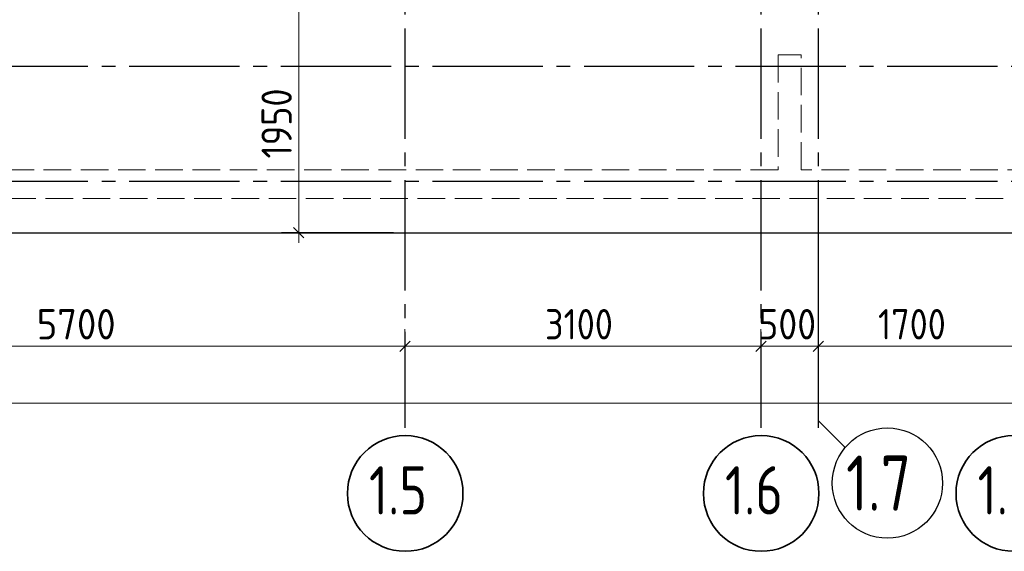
# Model space of a CAD drawing. Header units: millimetres. Extents: x 0 to 50400, y -93 to 35640.
# Tile 6 of 9: x 26860 to 35435, y 7244 to 11868. Entities that reach past the tile are written whole.
import ezdxf

# ---------------------------------------------------------------- set-up
doc = ezdxf.new("R2010")
doc.units = ezdxf.units.MM
doc.linetypes.add('______2', pattern=[324, 240, -84])
doc.linetypes.add('______5', pattern=[1320, 960, -120, 120, -120])
for name, color, linetype, lineweight in [('ЖБ Плита Фундамента верхний уровень', 7, 'Continuous', 35), ('ЖБ Стена верхний уровень', 7, 'Continuous', 35), ('Размерная линия_ общее', 7, 'Continuous', 13)]:
    doc.layers.add(name, color=color, linetype=linetype, lineweight=lineweight)
doc.layers.add('Оси', color=7, linetype='______5', lineweight=13, true_color=0x656565)
doc.styles.add('ISOCPEUR', font='txt')

msp = doc.modelspace()

# ---------------------------------------------------------------- linework, layer by layer
at = {"layer": 'ЖБ Плита Фундамента верхний уровень', "color": 253, "linetype": 'Continuous', "lineweight": -3, "true_color": 0xa0a0a0, "transparency": 33554687}
msp.add_line((8715.1, 10012.4), (40215.1, 10012.4), dxfattribs=at)
at = {"layer": 'ЖБ Стена верхний уровень', "color": 253, "linetype": '______2', "lineweight": 13, "true_color": 0xa0a0a0, "transparency": 33554687}
for p, q in [((33465.1, 11562.4), (33465.1, 10562.4)), ((33665.1, 11562.4), (33465.1, 11562.4)), ((33665.1, 10562.4), (33665.1, 11562.4)), ((33465.1, 10562.4), (15765.1, 10562.4)), ((39915.1, 10562.4), (33665.1, 10562.4)), ((9265.1, 10312.4), (40165.1, 10312.4))]:
    msp.add_line(p, q, dxfattribs=at)
at = {"layer": 'Оси', "color": 8, "linetype": '______5', "lineweight": -3, "transparency": 33554687}
for p, q in [((30215.1, 32912.4), (30215.1, 8317)), ((33315.1, 32912.4), (33315.1, 8317)), ((33815.1, 32912.4), (33815.1, 8317)), ((8015.1, 11462.4), (42963, 11462.4)), ((8015.1, 10462.4), (42963, 10462.4))]:
    msp.add_line(p, q, dxfattribs=at)
at = {"layer": 'Оси', "color": 7, "linetype": 'Continuous', "lineweight": 25, "transparency": 33554687}
msp.add_lwpolyline([(33815.1, 10381.8), (33815.1, 8381.8), (34050.1, 8146.8)], dxfattribs=at)
at = {"layer": 'Оси', "color": 7, "linetype": 'Continuous', "lineweight": 35, "transparency": 33554687}
for centre in [(30217.7, 7746.8), (33317.7, 7746.8), (35517.7, 7746.8)]:
    msp.add_circle(centre, 503.1, dxfattribs=at)
at = {"layer": 'Оси', "color": 7, "linetype": 'Continuous', "lineweight": 25, "transparency": 33554687}
msp.add_circle((34416.7, 7837), 480, dxfattribs=at)
at = {"layer": 'Размерная линия_ общее', "color": 7, "linetype": 'Continuous', "lineweight": 25, "transparency": 33554687}
for p, q in [((29335.1, 9970.4), (29245.1, 10060.4)), ((30170.1, 8981.8), (30260.1, 9071.8)), ((33270.1, 8981.8), (33360.1, 9071.8)), ((33770.1, 8981.8), (33860.1, 9071.8))]:
    msp.add_line(p, q, dxfattribs=at)
at = {"layer": 'Размерная линия_ общее', "color": 7, "linetype": 'Continuous', "lineweight": 13, "transparency": 33554687}
for p, q in [((29290.1, 10015.4), (29140.1, 10015.4)), ((29290.1, 10015.4), (29440.1, 10015.4)), ((29290.1, 10015.4), (30115.1, 10015.4)), ((29290.1, 10015.4), (29290.1, 9925.4)), ((30215.1, 9026.8), (30215.1, 9176.8)), ((33315.1, 9026.8), (33315.1, 9176.8)), ((33815.1, 9026.8), (33815.1, 9176.8)), ((24515.1, 9026.8), (30215.1, 9026.8)), ((30215.1, 9026.8), (30215.1, 8876.8)), ((30215.1, 9026.8), (33315.1, 9026.8)), ((33315.1, 9026.8), (33315.1, 8876.8)), ((33315.1, 9026.8), (33815.1, 9026.8)), ((33815.1, 9026.8), (33815.1, 8876.8)), ((33815.1, 9026.8), (35515.1, 9026.8)), ((9265.1, 8531.8), (40065.1, 8531.8))]:
    msp.add_line(p, q, dxfattribs=at)
msp.add_lwpolyline([(29290.1, 10015.4), (29290.1, 10583.9), (29290.1, 10583.9), (29290.1, 11965.4)], dxfattribs=at)

# ---------------------------------------------------------------- texts
at = {"layer": 'Оси', "color": 7, "linetype": 'Continuous', "lineweight": 35, "transparency": 33554687, "attachment_point": 7, "style": 'ISOCPEUR'}
for s, insert, char_height, width in [('\\W0.79;1.7', (34056.7, 7597), 480, 908.909), ('\\W0.79;1.5', (29902.7, 7564.1), 420, 795.299), ('\\W0.79;1.6', (33002.7, 7564.1), 420, 795.29), ('\\W0.79;1.8', (35202.7, 7564.1), 420, 795.299)]:
    msp.add_mtext(s, dxfattribs=dict(at, insert=insert, char_height=char_height, width=width))
at = {"layer": 'Размерная линия_ общее', "color": 7, "linetype": 'Continuous', "lineweight": 25, "transparency": 33554687, "insert": (29230.1, 10660.4), "char_height": 264, "width": 800.283, "attachment_point": 7, "rotation": 90, "style": 'ISOCPEUR'}
msp.add_mtext('\\W0.87;1950', dxfattribs=at)
at = {"layer": 'Размерная линия_ общее', "color": 7, "linetype": 'Continuous', "lineweight": 25, "transparency": 33554687, "char_height": 264, "attachment_point": 7, "style": 'ISOCPEUR'}
for s, insert, width in [('\\W0.93;5700', (27008.7, 9086.8), 861.721), ('\\W0.87;3100', (31435.1, 9086.8), 800.3), ('\\W0.91;500', (33292.1, 9086.8), 674.395), ('\\W0.87;1700', (34335.1, 9086.8), 800.292)]:
    msp.add_mtext(s, dxfattribs=dict(at, insert=insert, width=width))

doc.saveas('drawing.dxf')
